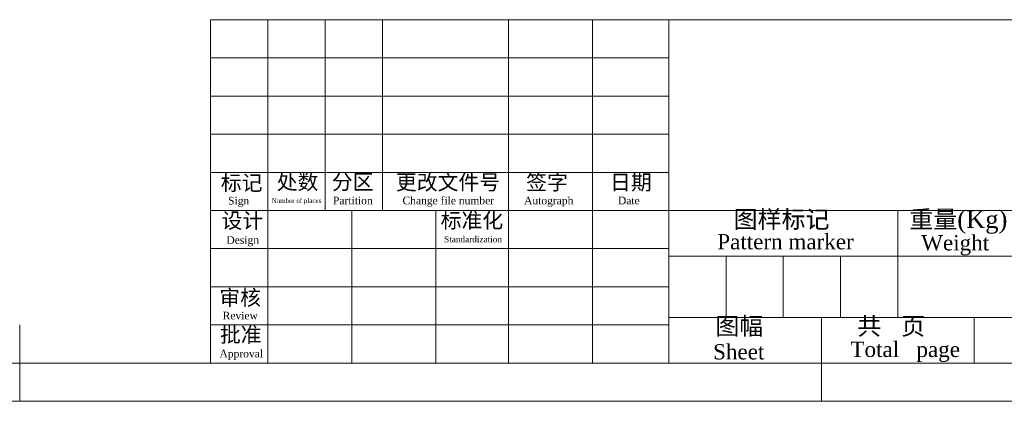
# Model space of a CAD drawing. Header units: millimetres. Extents: x 739 to 2567, y 424 to 1289.
# Tile 41 of 58: x 2164 to 2412, y 719 to 815. Entities that reach past the tile are written whole.
import ezdxf
from ezdxf.enums import TextEntityAlignment as Align

# ---------------------------------------------------------------- set-up
doc = ezdxf.new("R2010")
doc.units = ezdxf.units.MM
doc.layers.add('10', color=7, linetype='Continuous')
doc.layers.add('6文字层', color=3, linetype='Continuous')
doc.layers.add('5', color=7, linetype='Continuous', lineweight=35)
doc.styles.get("Standard").update_dxf_attribs({"font": 'times.ttf'})

msp = doc.modelspace()

# ---------------------------------------------------------------- linework, layer by layer
at = {"layer": '5', "lineweight": 5}
for p, q in [((2212.146782, 815.167189), (2212.146782, 728.767462)), ((2212.146782, 815.167189), (2557.745691, 815.167189)), ((2226.546736, 815.167189), (2226.546736, 728.767462)), ((2240.946691, 815.167189), (2240.946691, 767.167341)), ((2255.346645, 767.167341), (2255.346645, 815.167189)), ((2287.026545, 815.167189), (2287.026545, 767.167341)), ((2308.146479, 815.167189), (2308.146479, 728.767462)), ((2327.346418, 815.167189), (2327.346418, 728.767462)), ((2212.146782, 805.56722), (2327.346418, 805.56722)), ((2212.146782, 795.96725), (2327.346418, 795.96725)), ((2212.146782, 786.36728), (2327.346418, 786.36728)), ((2212.146782, 776.76731), (2327.346418, 776.76731)), ((2212.146782, 767.167341), (2442.546054, 767.167341)), ((2247.66667, 767.167341), (2247.66667, 728.767462)), ((2268.786603, 728.767462), (2268.786603, 767.167341)), ((2287.026545, 728.767462), (2287.026545, 767.167341)), ((2384.946236, 767.167341), (2384.946236, 740.287426)), ((2212.146782, 757.567371), (2327.346418, 757.567371)), ((2327.346418, 755.647377), (2442.546054, 755.647377)), ((2341.746373, 740.287426), (2341.746373, 755.647377)), ((2356.146327, 755.647377), (2356.146327, 740.287426)), ((2370.546282, 755.647377), (2370.546282, 740.287426)), ((2212.146782, 747.967401), (2327.346418, 747.967401)), ((2327.346418, 740.287426), (2442.546054, 740.287426)), ((2365.746297, 740.287426), (2365.746297, 728.767462)), ((2404.146176, 740.287426), (2404.146176, 728.767462)), ((2212.146782, 738.367432), (2327.346418, 738.367432)), ((2557.745691, 728.767462), (1760.948206, 728.767462)), ((2365.746297, 719.167492), (2365.746297, 728.767462)), ((1760.948206, 719.167492), (2567.34566, 719.167492))]:
    msp.add_line(p, q, dxfattribs=at)
at = {"layer": '5', "color": 7, "lineweight": 5}
for p, q in [((2164.146933, 728.767462), (2164.146933, 738.367432)), ((2164.146933, 719.167492), (2164.146933, 728.767462))]:
    msp.add_line(p, q, dxfattribs=at)

# ---------------------------------------------------------------- texts
at = {"layer": '10', "lineweight": 5}
for s, insert, char_height, attachment_point in [('标记', (2214.707888, 776.037252), 3.8399879, 1), ('处数', (2228.776945, 776.29471), 3.8399879, 1), ('分区', (2242.631787, 776.284556), 3.8399879, 1), ('更改文件号', (2258.742824, 776.195839), 3.8399879, 1), ('签字', (2291.489732, 776.187819), 3.8399879, 1), ('日期', (2312.584742, 776.187819), 3.8399879, 1), ('图样标记', (2343.654316, 767.167341), 4.4159861, 1), ('重量(Kg)', (2400.159629, 767.167341), 4.4159861, 2), ('设计', (2214.898355, 766.554393), 3.8399879, 1), ('标准化', (2269.987378, 766.609744), 3.8399879, 1), ('审核', (2214.346645, 747.17193), 3.8399879, 1), ('图幅   ', (2339.052013, 740.287426), 4.4159861, 1), ('共   页', (2374.742448, 740.287426), 4.4159861, 1), ('批准', (2214.494029, 737.862091), 3.8399879, 1)]:
    msp.add_mtext(s, dxfattribs=dict(at, insert=insert, char_height=char_height, attachment_point=attachment_point))
at = {"layer": '6文字层', "color": 0, "lineweight": 5}
for s, height, p in [('Sign', 1.9199939, (2219.204629, 770.60232)), ('Number of places', 1.15199636, (2233.740378, 770.212749)), ('Partition', 1.9199939, (2247.916187, 770.638882)), ('Change file number', 1.91999394, (2271.906837, 770.638882)), ('Autograph', 1.9199939, (2297.159033, 770.638882)), ('Date', 1.9199939, (2317.290597, 770.638951)), ('Design', 1.9199939, (2220.220567, 760.705626)), ('Standardization', 1.53599515, (2278.125637, 760.705601)), ('Pattern marker', 3.83998788, (2356.692944, 761.245353)), ('Weight', 3.8399879, (2399.349522, 760.965794)), ('Review', 1.9199939, (2219.599874, 741.697543)), ('Sheet', 3.8399879, (2344.928571, 733.549865)), ('Total   page', 3.83998788, (2386.793374, 734.163029)), ('Approval', 1.9199939, (2219.862887, 732.132185))]:
    msp.add_text(s, height=height, dxfattribs=at).set_placement(p, align=Align.TOP_CENTER)

doc.saveas('drawing.dxf')
